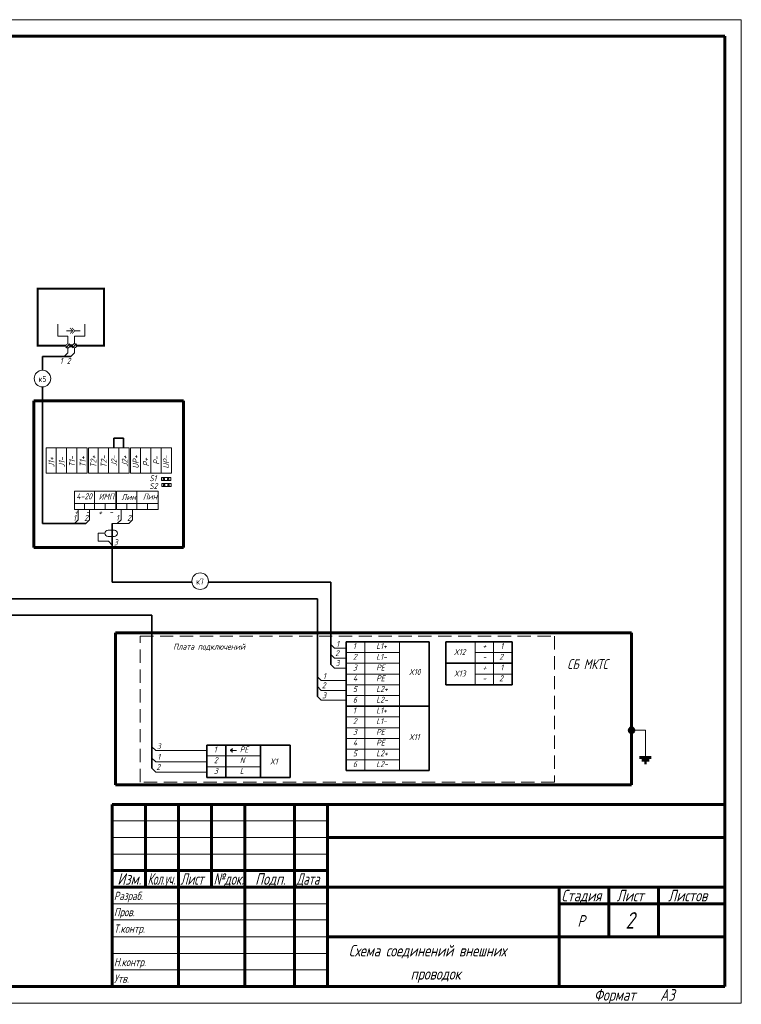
# Model space of a CAD drawing. Header units: millimetres. Extents: x 0 to 840, y 0 to 297.
# Tile 4 of 4: x 622 to 840, y 0 to 297. Entities that reach past the tile are written whole.
import ezdxf

# ---------------------------------------------------------------- set-up
doc = ezdxf.new("R2010")
doc.units = ezdxf.units.MM
for name, pattern in [('K5LT32768', [0]), ('K5LT32769', [0]), ('K5LT32770', [6, 4, -2]), ('K5LT_BASIC', [0]), ('K5LT_THIN', [0])]:
    doc.linetypes.add(name, pattern=pattern)
doc.layers.add('Системный слой', color=7, linetype='Continuous')
doc.styles.add('KTEXTSTYLE', font='GOST_AU.SHX', dxfattribs={"width": 0.96, "height": 5})

# ---------------------------------------------------------------- blocks, each defined once
blk = doc.blocks.new('U12')
at = {"layer": 'Системный слой', "true_color": 0xffffff}
h = blk.add_hatch(color=7, dxfattribs=at)
h.paths.add_polyline_path([(807.34, 82.89), (806.34, 81.9), (806.84, 81.7), (807.34, 81.9), (807.54, 82.4)])
h.paths.add_polyline_path([(806.34, 81.9), (807.34, 82.89), (806.84, 83.1), (806.34, 82.89), (806.14, 82.4)])
at = {"layer": 'Системный слой', "color": 5, "linetype": 'K5LT_BASIC', "lineweight": 60, "true_color": 0x0000ff}
for p, q in [((806.14, 81.7), (807.54, 83.1)), ((809.27, 74.21), (812.78, 74.21)), ((809.92, 73.39), (812.13, 73.39)), ((810.71, 72.6), (811.34, 72.6))]:
    blk.add_line(p, q, dxfattribs=at)
at = {"layer": 'Системный слой', "color": 7, "linetype": 'K5LT_THIN', "lineweight": 18}
for p in [(807.54, 82.4), (811.02, 74.71)]:
    blk.add_line(p, (811.02, 82.4), dxfattribs=at)
at = {"layer": 'Системный слой', "color": 5, "linetype": 'K5LT_BASIC', "lineweight": 60, "true_color": 0x0000ff}
blk.add_circle((806.84, 82.4), 0.701, dxfattribs=at)
blk = doc.blocks.new('U16')
at = {"layer": 'Системный слой', "color": 7, "linetype": 'K5LT_THIN', "lineweight": 18}
for p, q in [((648.73, 142.83), (650.62, 142.83)), ((648.73, 140.96), (650.62, 140.96))]:
    blk.add_line(p, q, dxfattribs=at)
for centre, start, end in [((648.73, 141.89), 90, 270), ((650.62, 141.89), 270, 90)]:
    blk.add_arc(centre, 0.934, start, end, dxfattribs=at)
blk = doc.blocks.new('U17')
at = {"layer": 'Системный слой', "color": 7, "linetype": 'K5LT_THIN', "lineweight": 18}
for p, q in [((638.08, 203.05), (636.2, 203.05)), ((640.28, 203.05), (638.68, 203.05))]:
    blk.add_line(p, q, dxfattribs=at)
at = {"layer": 'Системный слой', "color": 7, "linetype": 'K5LT_THIN', "const_width": 0.18}
for points in [[(637.23, 202.2), (638.08, 203.05), (637.23, 203.9)], [(637.83, 202.2), (638.68, 203.05), (637.83, 203.9)]]:
    blk.add_lwpolyline(points, dxfattribs=at)

msp = doc.modelspace()

# ---------------------------------------------------------------- linework, layer by layer
at = {"color": 7, "linetype": 'K5LT_THIN', "lineweight": 18}
for p, q in [((420, 297), (840, 297)), ((840, 297), (840, 0)), ((650, 55), (715, 55)), ((650, 50), (715, 50)), ((650, 45), (715, 45)), ((650, 30), (715, 30)), ((650, 25.18), (715, 25.18)), ((650, 20), (715, 20)), ((650, 15), (715, 15)), ((650, 10), (715, 10)), ((840, 0), (420, 0))]:
    msp.add_line(p, q, dxfattribs=at)
at = {"color": 5, "linetype": 'K5LT_BASIC', "lineweight": 60, "true_color": 0x0000ff}
for p, q in [((440, 292), (835, 292)), ((835, 292), (835, 5)), ((650, 60), (835, 60)), ((650, 5), (650, 60)), ((660, 55), (660, 60)), ((670, 5), (670, 60)), ((680, 55), (680, 60)), ((690, 5), (690, 60)), ((705, 5), (705, 60)), ((715, 5), (715, 60)), ((660, 50), (660, 55)), ((680, 50), (680, 55)), ((660, 45), (660, 50)), ((680, 45), (680, 50)), ((715, 50), (785, 50)), ((785, 50), (835, 50)), ((660, 40), (660, 45)), ((680, 40), (680, 45)), ((650, 40), (670, 40)), ((660, 35), (660, 40)), ((670, 40), (690, 40)), ((680, 35), (680, 40)), ((690, 40), (705, 40)), ((705, 40), (715, 40)), ((650, 35), (670, 35)), ((670, 35), (690, 35)), ((690, 35), (705, 35)), ((705, 35), (715, 35)), ((715, 35), (785, 35)), ((785, 35), (835, 35)), ((785, 20), (785, 35)), ((800, 20), (800, 35)), ((815, 20), (815, 35)), ((785, 30), (800, 30)), ((800, 30), (815, 30)), ((815, 30), (835, 30)), ((715, 20), (785, 20)), ((785, 5), (785, 20)), ((785, 20), (835, 20)), ((835, 5), (440, 5))]:
    msp.add_line(p, q, dxfattribs=at)
at = {"layer": 'Системный слой', "color": 7, "linetype": 'K5LT_THIN', "lineweight": 18}
for p, q in [((633.53, 205.02), (633.53, 201.42)), ((641.67, 205.02), (641.67, 201.42)), ((636.59, 201.42), (633.53, 201.42)), ((636.59, 201.42), (636.59, 199.11)), ((638.61, 201.42), (638.61, 199.11)), ((638.61, 201.42), (641.67, 201.42)), ((636.61, 196.41), (635.46, 195.26)), ((635.99, 197.89), (637.19, 199.09)), ((636.61, 197.89), (636.61, 196.41)), ((638.61, 196.41), (637.46, 195.26)), ((638, 197.91), (639.21, 199.11)), ((638.61, 197.91), (638.61, 196.41)), ((664.87, 157.78), (664.87, 158.75)), ((664.87, 158.75), (667.64, 158.75)), ((667.64, 157.78), (664.87, 157.78)), ((665.33, 158.47), (665.33, 158)), ((665.79, 158.47), (665.33, 158.47)), ((665.33, 158), (665.79, 158)), ((665.79, 158), (665.79, 158.47)), ((666.65, 158.47), (666.65, 158)), ((667.11, 158.47), (666.65, 158.47)), ((666.65, 158), (667.11, 158)), ((667.11, 158), (667.11, 158.47)), ((667.64, 158.75), (667.64, 157.78)), ((664.97, 155.97), (664.97, 156.95)), ((664.97, 156.95), (667.74, 156.95)), ((667.74, 155.97), (664.97, 155.97)), ((665.9, 156.66), (665.43, 156.66)), ((665.43, 156.66), (665.43, 156.2)), ((665.43, 156.2), (665.9, 156.2)), ((665.9, 156.2), (665.9, 156.66)), ((667.22, 156.66), (666.75, 156.66)), ((666.75, 156.66), (666.75, 156.2)), ((666.75, 156.2), (667.22, 156.2)), ((667.22, 156.2), (667.22, 156.66)), ((667.74, 156.95), (667.74, 155.97)), ((639.69, 149.06), (639.69, 146)), ((643.14, 149.06), (643.14, 146)), ((652.64, 149.06), (652.64, 146)), ((656.1, 149.06), (656.1, 146)), ((639.69, 146), (638.54, 144.86)), ((643.14, 146), (642, 144.86)), ((652.64, 146), (651.5, 144.86)), ((656.1, 146), (654.95, 144.86)), ((642, 144.86), (637, 144.86)), ((654.95, 144.86), (649.95, 144.86)), ((647.79, 141.89), (645.73, 141.89)), ((645.73, 141.89), (645.73, 139.49)), ((648.81, 139.49), (645.73, 139.49)), ((648.81, 139.49), (649.95, 138.35)), ((715.98, 108.3), (717.12, 107.16)), ((720.6, 107.16), (717.12, 107.16)), ((715.98, 105.3), (717.12, 104.16)), ((720.6, 104.16), (717.12, 104.16)), ((715.98, 102.3), (717.12, 101.16)), ((720.6, 101.16), (717.12, 101.16)), ((711.98, 98.58), (713.12, 97.44)), ((711.98, 95.58), (713.12, 94.44)), ((720.6, 97.44), (713.12, 97.44)), ((711.98, 92.58), (713.12, 91.44)), ((720.6, 94.44), (713.12, 94.44)), ((720.6, 91.44), (713.12, 91.44)), ((661.98, 77.4), (663.12, 76.26)), ((678.6, 76.26), (663.12, 76.26)), ((685.68, 76.33), (685.68, 76.44)), ((685.68, 76.33), (685.68, 76.21)), ((685.94, 76.33), (685.94, 76.66)), ((685.94, 76.33), (685.94, 76)), ((686.23, 76.33), (686.23, 76.99)), ((686.23, 76.33), (686.23, 75.67)), ((687.56, 76.33), (686.23, 76.33)), ((661.98, 74), (663.12, 72.86)), ((678.6, 72.86), (663.12, 72.86)), ((661.98, 70.94), (663.12, 69.79)), ((678.6, 69.79), (663.12, 69.79))]:
    msp.add_line(p, q, dxfattribs=at)
at = {"layer": 'Системный слой', "color": 5, "linetype": 'K5LT_BASIC', "lineweight": 60, "true_color": 0x0000ff}
for p, q in [((637.19, 198.51), (638, 198.51)), ((626.26, 181.94), (671.48, 181.94)), ((626.26, 137.56), (626.26, 181.94)), ((671.48, 181.94), (671.48, 137.56)), ((671.48, 137.56), (626.26, 137.56)), ((651.01, 111.84), (651.01, 65.88)), ((806.84, 111.84), (651.01, 111.84)), ((806.84, 65.88), (806.84, 111.84)), ((651.01, 65.88), (806.84, 65.88))]:
    msp.add_line(p, q, dxfattribs=at)
at = {"layer": 'Системный слой', "color": 7, "linetype": 'K5LT32768', "lineweight": 35}
for p, q in [((637.46, 195.26), (628.91, 195.26)), ((628.91, 191.11), (628.91, 195.26)), ((628.91, 144.86), (628.91, 186.11)), ((650.45, 167.73), (650.45, 170.62)), ((650.45, 170.62), (653.41, 170.62)), ((653.41, 170.62), (653.41, 167.73)), ((642, 144.86), (628.91, 144.86)), ((649.95, 144.86), (649.95, 127.14)), ((649.95, 127.14), (674.06, 127.14)), ((679.03, 127.14), (715.98, 127.14)), ((715.98, 127.14), (715.98, 102.3)), ((537.75, 122.14), (711.98, 122.14)), ((711.98, 122.14), (711.98, 92.58)), ((545.01, 117.14), (661.98, 117.14)), ((661.98, 117.14), (661.98, 70.94)), ((745.71, 109.1), (720.6, 109.1)), ((720.6, 70.22), (720.6, 109.1)), ((745.71, 70.22), (745.71, 109.1)), ((750.71, 109.1), (770.82, 109.1)), ((750.71, 96.14), (750.71, 109.1)), ((770.82, 96.14), (770.82, 109.1)), ((750.71, 102.62), (770.82, 102.62)), ((750.71, 96.14), (770.82, 96.14)), ((720.6, 89.66), (745.71, 89.66)), ((678.6, 68.16), (678.6, 77.88)), ((678.6, 77.88), (703.71, 77.88)), ((684.27, 77.88), (684.27, 68.16)), ((694.8, 77.88), (694.8, 68.16)), ((703.71, 68.16), (703.71, 77.88)), ((745.71, 70.22), (720.6, 70.22)), ((703.71, 68.16), (678.6, 68.16))]:
    msp.add_line(p, q, dxfattribs=at)
at = {"layer": 'Системный слой', "color": 18, "linetype": 'K5LT32769', "lineweight": 15, "true_color": 0x010101}
for p, q in [((630.06, 167.73), (642.43, 167.73)), ((630.06, 167.71), (630.06, 160.05)), ((633.04, 167.73), (633.04, 160.03)), ((636.16, 167.73), (636.16, 160.03)), ((639.29, 167.73), (639.29, 160.03)), ((642.43, 167.73), (642.43, 160.03)), ((642.77, 167.73), (655.14, 167.73)), ((642.77, 167.71), (642.77, 160.05)), ((645.75, 167.73), (645.75, 160.03)), ((648.87, 167.73), (648.87, 160.03)), ((652.01, 167.73), (652.01, 160.03)), ((655.14, 167.73), (655.14, 160.03)), ((655.54, 167.72), (667.9, 167.72)), ((655.54, 167.7), (655.54, 160.04)), ((658.52, 167.72), (658.52, 160.02)), ((661.63, 167.72), (661.63, 160.02)), ((664.77, 167.72), (664.77, 160.02)), ((667.9, 167.72), (667.9, 160.02)), ((630.06, 160.03), (642.43, 160.03)), ((642.77, 160.03), (655.14, 160.03)), ((655.54, 160.02), (667.9, 160.02)), ((638.54, 149.06), (638.54, 154.61)), ((638.54, 154.61), (651.04, 154.61)), ((644.66, 154.61), (644.66, 149.06)), ((651.04, 154.61), (651.04, 149.06)), ((651.32, 154.61), (663.83, 154.61)), ((651.32, 149.06), (651.32, 154.61)), ((657.45, 154.61), (657.45, 149.06)), ((663.83, 154.61), (663.83, 149.06)), ((651.04, 150.93), (638.54, 150.93)), ((651.04, 149.06), (638.54, 149.06)), ((641.58, 150.93), (641.58, 149.06)), ((647.86, 150.93), (647.86, 149.05)), ((663.83, 150.93), (651.32, 150.93)), ((663.83, 149.06), (651.32, 149.06)), ((654.37, 150.93), (654.37, 149.06)), ((660.65, 150.93), (660.65, 149.05)), ((726.27, 109.1), (726.27, 70.22)), ((736.8, 109.1), (736.8, 99.38)), ((770.82, 109.1), (759.62, 109.1)), ((759.62, 109.1), (759.62, 102.62)), ((765.15, 109.1), (765.15, 96.14)), ((736.8, 105.86), (720.6, 105.86)), ((759.62, 105.86), (770.82, 105.86)), ((736.8, 102.62), (720.6, 102.62)), ((750.71, 102.62), (770.82, 102.62)), ((770.82, 102.62), (759.62, 102.62)), ((759.62, 102.62), (759.62, 96.14)), ((720.6, 99.38), (736.8, 99.38)), ((736.8, 99.38), (720.6, 99.38)), ((736.8, 99.38), (736.8, 89.66)), ((759.62, 99.38), (770.82, 99.38)), ((736.8, 96.14), (720.6, 96.14)), ((736.8, 92.9), (720.6, 92.9)), ((736.8, 89.66), (720.6, 89.66)), ((736.8, 89.66), (736.8, 79.94)), ((736.8, 86.42), (720.6, 86.42)), ((736.8, 83.18), (720.6, 83.18)), ((736.8, 79.94), (720.6, 79.94)), ((736.8, 79.94), (736.8, 70.22)), ((694.8, 74.64), (678.6, 74.64)), ((736.8, 76.7), (720.6, 76.7)), ((694.8, 71.4), (678.6, 71.4)), ((736.8, 73.46), (720.6, 73.46))]:
    msp.add_line(p, q, dxfattribs=at)
at = {"layer": 'Системный слой', "color": 5, "linetype": 'K5LT32770', "lineweight": 15, "true_color": 0x0000ff}
for p, q in [((658.44, 110.77), (783.55, 110.77)), ((658.44, 66.77), (658.44, 110.77)), ((783.55, 110.77), (783.55, 66.77)), ((783.55, 66.77), (658.44, 66.77))]:
    msp.add_line(p, q, dxfattribs=at)
at = {"layer": 'Системный слой', "color": 5, "linetype": 'K5LT_BASIC', "true_color": 0x0000ff, "const_width": 0.6}
for points in [[(635.99, 198.51), (627.48, 198.51), (627.48, 215.73), (647.48, 215.73), (647.48, 198.51), (639.21, 198.51)], [(638, 198.51), (637.19, 198.51)], [(638, 198.51), (637.19, 198.51)], [(647.48, 198.51), (639.21, 198.51)]]:
    msp.add_lwpolyline(points, dxfattribs=at)
at = {"layer": 'Системный слой', "color": 7, "linetype": 'K5LT_THIN', "lineweight": 18}
for centre in [(636.59, 198.49), (638.61, 198.51)]:
    msp.add_circle(centre, 0.602, dxfattribs=at)
for centre in [(628.91, 188.61), (676.55, 127.42)]:
    msp.add_arc(centre, 2.5, 0, 360, dxfattribs=at)

# ---------------------------------------------------------------- block references
at = {"layer": 'Системный слой'}
for name in ['U17', 'U16', 'U12']:
    msp.add_blockref(name, (0, 0), dxfattribs=at)

# ---------------------------------------------------------------- texts
at = {"color": 7, "char_height": 2.5, "attachment_point": 1, "style": 'KTEXTSTYLE'}
for s, insert in [('\\H3.5;\\W0.965;\\Q15;\\Q15;Изм.', (651.53, 39.23)), ('\\H3.5;\\W0.965;\\Q15;\\Q15;\\W0.735;Кол.уч.', (660.65, 39.23)), ('\\H3.5;\\W0.965;\\Q15;\\Q15;\\W0.816;Лист', (670.6, 39.23)), ('\\H3.5;\\W0.965;\\Q15;\\Q15;\\W0.859;№док.', (680.57, 39.23)), ('\\H3.5;\\W0.965;\\Q15;\\Q15;Подп.', (693.15, 39.23)), ('\\H3.5;\\W0.965;\\Q15;\\Q15;\\W0.816;Дата', (705.6, 39.23)), ('\\H3.5;\\W0.965;\\Q15;\\Q15;\\H2.50;Разраб.', (650.5, 33.63)), ('\\H3.5;\\W0.965;\\Q15;\\Q15;Стадия', (785.66, 34.23)), ('\\H3.5;\\W0.965;\\Q15;\\Q15;Лист', (802.33, 34.23)), ('\\H3.5;\\W0.965;\\Q15;\\Q15;Листов', (817.88, 34.23)), ('\\H3.5;\\W0.965;\\Q15;\\Q15;\\H2.50;Пров.', (650.5, 28.73)), ('\\H3.5;\\W0.965;\\Q15;\\Q15;\\H5.00;2', (805, 27.47)), ('\\H3.5;\\W0.965;\\Q15;\\Q15;Р', (790.52, 26.58)), ('\\H3.5;\\W0.965;\\Q15;\\Q15;\\H2.50;Т.контр.', (650.5, 23.73)), ('\\H3.5;\\W0.965;\\Q15;\\Q15;Схема соединений внешних', (721.44, 17.58)), ('\\H3.5;\\W0.965;\\Q15;\\Q15;\\H2.50;Н.контр.', (650.5, 13.63)), ('\\H3.5;\\W0.965;\\Q15;\\Q15;проводок', (740.1, 10.58)), ('\\H3.5;\\W0.965;\\Q15;\\Q15;\\H2.50;Утв.', (650.5, 8.63)), ('\\H3.5;\\W0.965;\\Q15;\\Q15;Формат', (795.5, 4.23)), ('\\H3.5;\\W0.965;\\Q15;\\Q15;A3', (815.5, 4.23))]:
    msp.add_mtext(s, dxfattribs=dict(at, insert=insert))
at = {"layer": 'Системный слой', "color": 7, "char_height": 2.5, "attachment_point": 1, "style": 'KTEXTSTYLE'}
for s, insert in [('\\H3.5;\\W0.965;\\Q15;\\Q15;\\H1.80;1', (634.16, 194.86)), ('\\H3.5;\\W0.965;\\Q15;\\Q15;\\H1.80;2', (636.23, 194.83)), ('\\H3.5;\\W0.965;\\Q15;\\Q0;\\H1.80;к5', (627.72, 189.4)), ('\\H3.5;\\W0.965;\\Q15;\\Q15;\\H1.80;S1', (661.17, 159.41)), ('\\H3.5;\\W0.965;\\Q15;\\Q15;\\H1.80;S2', (661.16, 157.07)), ('\\H3.5;\\W0.965;\\Q15;\\Q15;\\H1.80;4-20', (639.15, 153.96)), ('\\H3.5;\\W0.965;\\Q15;\\Q15;\\H1.80;ИМП', (645.89, 153.87)), ('\\H3.5;\\W0.965;\\Q15;\\Q15;\\H1.80;Лин', (652.75, 153.72)), ('\\H3.5;\\W0.965;\\Q15;\\Q15;\\H1.80;Лин', (659.2, 153.9)), ('\\H3.5;\\W0.965;\\Q15;\\Q15;\\H1.80;+', (638.54, 149.24)), ('\\H3.5;\\W0.965;\\Q15;\\Q15;\\H1.80;+', (645.76, 149.12)), ('\\H3.5;\\W0.965;\\Q15;\\Q15;\\H1.80;1', (638.16, 147.45)), ('\\H3.5;\\W0.965;\\Q15;\\Q15;\\H1.80;2', (641.49, 147.43)), ('\\H3.5;\\W0.965;\\Q15;\\Q15;\\H1.80;-', (642.03, 149.18)), ('\\H3.5;\\W0.965;\\Q15;\\Q15;\\H1.80;-', (649.06, 149.23)), ('\\H3.5;\\W0.965;\\Q15;\\Q15;\\H1.80;1', (651.12, 147.45)), ('\\H3.5;\\W0.965;\\Q15;\\Q15;\\H1.80;2', (654.45, 147.43)), ('\\H3.5;\\W0.965;\\Q15;\\Q15;\\H1.80;3', (650.46, 140.04)), ('\\H3.5;\\W0.965;\\Q15;\\Q0;\\H1.80;к7', (675.35, 128.21)), ('\\H3.5;\\W0.965;\\Q15;\\Q15;\\H1.80;Плата подключений', (668.4, 108.54)), ('\\H3.5;\\W0.965;\\Q15;\\Q15;\\H1.80;1', (717.64, 109.39)), ('\\H3.5;\\W0.965;\\Q15;\\Q15;\\H1.80;1', (722.69, 108.72)), ('\\H3.5;\\W0.965;\\Q15;\\Q15;\\H1.80;L1+', (729.71, 108.72)), ('\\H3.5;\\W0.965;\\Q15;\\Q15;\\H1.80;+', (761.82, 108.72)), ('\\H3.5;\\W0.965;\\Q15;\\Q15;\\H1.80;1', (767.23, 108.72)), ('\\H3.5;\\W0.965;\\Q15;\\Q15;\\H1.80;2', (717.3, 106.58)), ('\\H3.5;\\W0.965;\\Q15;\\Q15;\\H1.80;2', (722.69, 105.48)), ('\\H3.5;\\W0.965;\\Q15;\\Q15;\\H1.80;L1-', (729.71, 105.48)), ('\\H3.5;\\W0.965;\\Q15;\\Q15;\\H1.80;X12', (753.17, 106.93)), ('\\H3.5;\\W0.965;\\Q15;\\Q15;\\H1.80;-', (761.82, 105.48)), ('\\H3.5;\\W0.965;\\Q15;\\Q15;\\H1.80;2', (766.89, 105.48)), ('\\H3.5;\\W0.965;\\Q15;\\Q15;\\H1.80;3', (717.42, 103.58)), ('\\H3.5;\\W0.965;\\Q15;\\Q15;\\H1.80;3', (722.69, 102.24)), ('\\H3.5;\\W0.965;\\Q15;\\Q15;\\H1.80;PE', (729.71, 102.24)), ('\\H3.5;\\W0.965;\\Q15;\\Q15;\\H1.80;+', (761.82, 102.24)), ('\\H3.5;\\W0.965;\\Q15;\\Q15;\\H1.80;1', (767.23, 102.24)), ('\\H3.5;\\W0.965;\\Q15;\\Q15;\\H3.00;СБ МКТС', (787.43, 103.87)), ('\\H3.5;\\W0.965;\\Q15;\\Q15;\\H1.80;1', (713.64, 99.67)), ('\\H3.5;\\W0.965;\\Q15;\\Q15;\\H1.80;4', (722.69, 99)), ('\\H3.5;\\W0.965;\\Q15;\\Q15;\\H1.80;PE', (729.71, 99)), ('\\H3.5;\\W0.965;\\Q15;\\Q15;\\H1.80;X10', (739.59, 100.89)), ('\\H3.5;\\W0.965;\\Q15;\\Q15;\\H1.80;X13', (753.17, 100.45)), ('\\H3.5;\\W0.965;\\Q15;\\Q15;\\H1.80;2', (766.89, 99)), ('\\H3.5;\\W0.965;\\Q15;\\Q15;\\H1.80;2', (713.3, 96.86)), ('\\H3.5;\\W0.965;\\Q15;\\Q15;\\H1.80;5', (722.69, 95.76)), ('\\H3.5;\\W0.965;\\Q15;\\Q15;\\H1.80;L2+', (729.71, 95.76)), ('\\H3.5;\\W0.965;\\Q15;\\Q15;\\H1.80;-', (761.82, 99)), ('\\H3.5;\\W0.965;\\Q15;\\Q15;\\H1.80;3', (713.42, 93.86)), ('\\H3.5;\\W0.965;\\Q15;\\Q15;\\H1.80;6', (722.69, 92.52)), ('\\H3.5;\\W0.965;\\Q15;\\Q15;\\H1.80;L2-', (729.71, 92.52)), ('\\H3.5;\\W0.965;\\Q15;\\Q15;\\H1.80;1', (722.69, 89.28)), ('\\H3.5;\\W0.965;\\Q15;\\Q15;\\H1.80;L1+', (729.71, 89.28)), ('\\H3.5;\\W0.965;\\Q15;\\Q15;\\H1.80;2', (722.69, 86.04)), ('\\H3.5;\\W0.965;\\Q15;\\Q15;\\H1.80;L1-', (729.71, 86.04)), ('\\H3.5;\\W0.965;\\Q15;\\Q15;\\H1.80;3', (722.69, 82.8)), ('\\H3.5;\\W0.965;\\Q15;\\Q15;\\H1.80;PE', (729.71, 82.8)), ('\\H3.5;\\W0.965;\\Q15;\\Q15;\\H1.80;X11', (739.59, 81.24)), ('\\H3.5;\\W0.965;\\Q15;\\Q15;\\H1.80;3', (663.44, 78.49)), ('\\H3.5;\\W0.965;\\Q15;\\Q15;\\H1.80;1', (680.69, 77.5)), ('\\H3.5;\\W0.965;\\Q15;\\Q15;\\H1.80;PE', (688.52, 77.5)), ('\\H3.5;\\W0.965;\\Q15;\\Q15;\\H1.80;4', (722.69, 79.56)), ('\\H3.5;\\W0.965;\\Q15;\\Q15;\\H1.80;PE', (729.71, 79.56)), ('\\H3.5;\\W0.965;\\Q15;\\Q15;\\H1.80;1', (663.62, 75.28)), ('\\H3.5;\\W0.965;\\Q15;\\Q15;\\H1.80;5', (722.69, 76.32)), ('\\H3.5;\\W0.965;\\Q15;\\Q15;\\H1.80;L2+', (729.71, 76.32)), ('\\H3.5;\\W0.965;\\Q15;\\Q15;\\H1.80;2', (663.3, 72.21)), ('\\H3.5;\\W0.965;\\Q15;\\Q15;\\H1.80;2', (680.69, 74.26)), ('\\H3.5;\\W0.965;\\Q15;\\Q15;\\H1.80;N', (688.52, 74.26)), ('\\H3.5;\\W0.965;\\Q15;\\Q15;\\H1.80;X1', (697.59, 73.89)), ('\\H3.5;\\W0.965;\\Q15;\\Q15;\\H1.80;6', (722.69, 73.08)), ('\\H3.5;\\W0.965;\\Q15;\\Q15;\\H1.80;L2-', (729.71, 73.08)), ('\\H3.5;\\W0.965;\\Q15;\\Q15;\\H1.80;3', (680.69, 71.02)), ('\\H3.5;\\W0.965;\\Q15;\\Q15;\\H1.80;L', (688.52, 71.02))]:
    msp.add_mtext(s, dxfattribs=dict(at, insert=insert))
at = {"layer": 'Системный слой', "color": 7, "char_height": 2.5, "attachment_point": 1, "rotation": 90, "style": 'KTEXTSTYLE'}
for s, insert in [('\\H3.5;\\W0.965;\\Q15;\\Q15;\\H1.80;J1+', (630.69, 161.87)), ('\\H3.5;\\W0.965;\\Q15;\\Q15;\\H1.80;J1-', (633.82, 161.86)), ('\\H3.5;\\W0.965;\\Q15;\\Q15;\\H1.80;T1-', (636.96, 161.86)), ('\\H3.5;\\W0.965;\\Q15;\\Q15;\\H1.80;T1+', (640.16, 161.84)), ('\\H3.5;\\W0.965;\\Q15;\\Q15;\\H1.80;T2+', (643.41, 161.71)), ('\\H3.5;\\W0.965;\\Q15;\\Q15;\\H1.80;T2-', (646.53, 161.7)), ('\\H3.5;\\W0.965;\\Q15;\\Q15;\\H1.80;J2-', (649.67, 162.03)), ('\\H3.5;\\W0.965;\\Q15;\\Q15;\\H1.80;J2+', (652.87, 162)), ('\\H3.5;\\W0.965;\\Q15;\\Q15;\\H1.80;UP+', (656.17, 161.42)), ('\\H3.5;\\W0.965;\\Q15;\\Q15;\\H1.80;P+', (659.29, 162.08)), ('\\H3.5;\\W0.965;\\Q15;\\Q15;\\H1.80;P-', (662.43, 162.58)), ('\\H3.5;\\W0.965;\\Q15;\\Q15;\\H1.80;UP-', (665.39, 161.4))]:
    msp.add_mtext(s, dxfattribs=dict(at, insert=insert))

doc.saveas('drawing.dxf')
